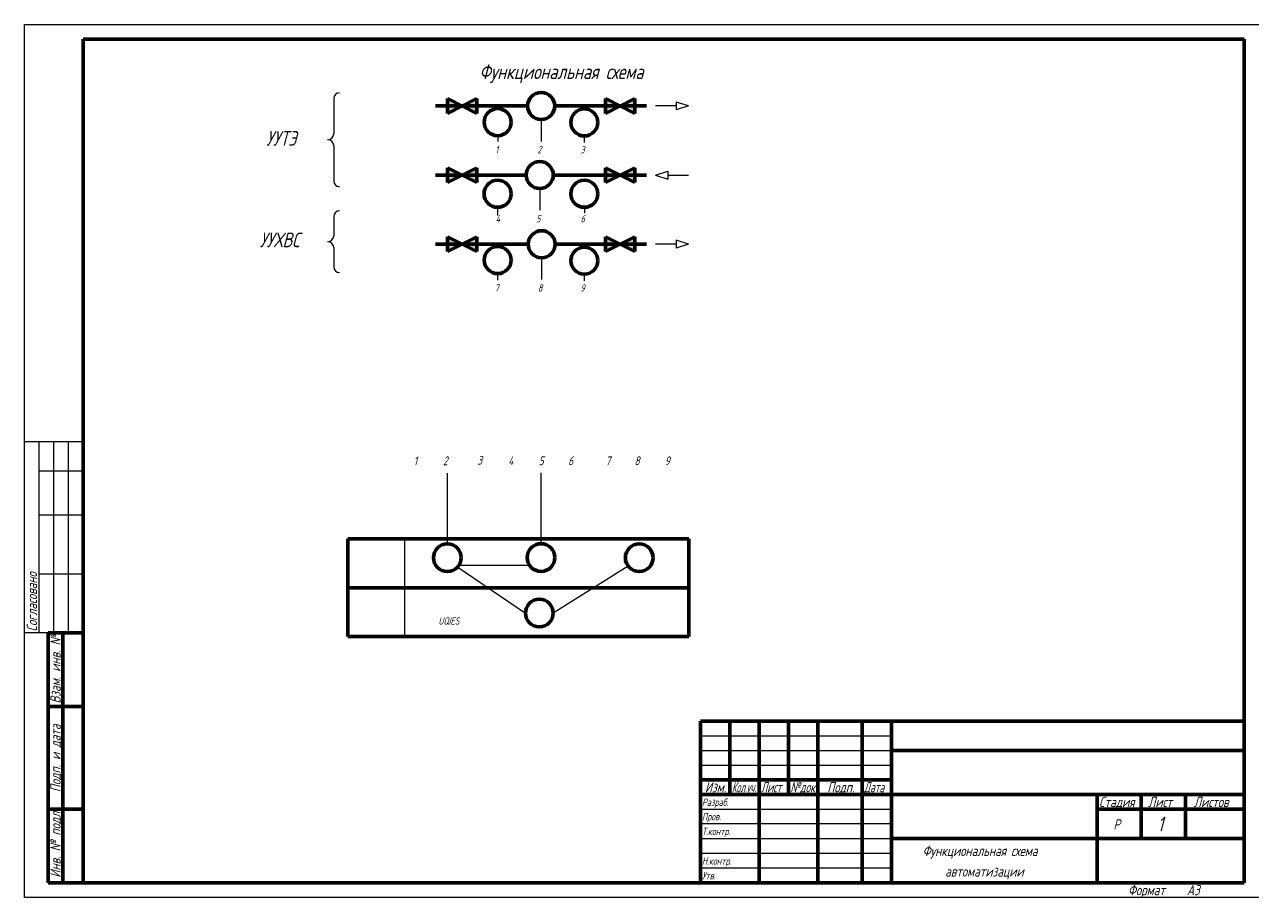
# Model space of a CAD drawing. Header units: millimetres. Extents: x 0 to 840, y 0 to 297.
# Tile 1 of 4: x 0 to 418, y 0 to 297. Entities that reach past the tile are written whole.
import ezdxf

# ---------------------------------------------------------------- set-up
doc = ezdxf.new("R2010")
doc.units = ezdxf.units.MM
doc.linetypes.add('K5LT_BASIC', pattern=[0])
doc.linetypes.add('K5LT_THIN', pattern=[0])
doc.layers.add('Системный слой', color=7, linetype='Continuous')
doc.styles.add('KTEXTSTYLE', font='GOST_AU.SHX', dxfattribs={"width": 0.96, "height": 5})

# ---------------------------------------------------------------- blocks, each defined once
blk = doc.blocks.new('U13')
at = {"layer": 'Системный слой', "true_color": 0xffffff}
h = blk.add_hatch(color=7, dxfattribs=at)
h.paths.add_polyline_path([(143.8990161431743, 271.7853387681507), (143.8990161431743, 269.2853387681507), (143.8990161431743, 266.7853387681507), (148.8990161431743, 269.2853387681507)])
h.paths.add_polyline_path([(153.8990161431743, 271.7853387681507), (148.8990161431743, 269.2853387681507), (153.8990161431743, 266.7853387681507)])
at = {"layer": 'Системный слой', "color": 5, "linetype": 'K5LT_BASIC', "lineweight": 60, "true_color": 0x0000ff}
for p, q in [((143.8990161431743, 269.2853387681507), (143.8990161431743, 271.7853387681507)), ((143.8990161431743, 271.7853387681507), (153.8990161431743, 266.7853387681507)), ((153.8990161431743, 271.7853387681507), (143.8990161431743, 266.7853387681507)), ((153.8990161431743, 266.7853387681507), (153.8990161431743, 271.7853387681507)), ((143.8990161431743, 266.7853387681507), (143.8990161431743, 269.2853387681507))]:
    blk.add_line(p, q, dxfattribs=at)
blk = doc.blocks.new('U14')
at = {"layer": 'Системный слой', "color": 7, "linetype": 'K5LT_THIN', "lineweight": 18}
for p, q in [((221.7098877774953, 269.2853387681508), (214.6850985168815, 269.2853387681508)), ((225.903837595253, 269.2853387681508), (221.7098877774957, 270.6360913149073)), ((221.7098877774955, 270.6360913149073), (221.7098877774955, 267.9345862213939)), ((225.903837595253, 269.2853387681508), (221.7098877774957, 267.9345862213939))]:
    blk.add_line(p, q, dxfattribs=at)
blk = doc.blocks.new('U15')
at = {"layer": 'Системный слой', "color": 7, "linetype": 'K5LT_THIN', "lineweight": 18}
for p, q in [((214.6850985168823, 245.7880441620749), (218.8790483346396, 247.1387967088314)), ((218.8790483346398, 247.1387967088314), (218.8790483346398, 244.437291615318)), ((214.6850985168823, 245.7880441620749), (218.8790483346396, 244.437291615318)), ((218.87904833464, 245.7880441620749), (225.9038375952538, 245.7880441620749))]:
    blk.add_line(p, q, dxfattribs=at)
blk = doc.blocks.new('U16')
at = {"layer": 'Системный слой', "color": 7, "linetype": 'K5LT_THIN', "lineweight": 18}
for p, q in [((221.7098877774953, 222.2361786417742), (214.6850985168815, 222.2361786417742)), ((225.903837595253, 222.2361786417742), (221.7098877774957, 223.5869311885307)), ((221.7098877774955, 223.5869311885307), (221.7098877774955, 220.8854260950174)), ((225.903837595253, 222.2361786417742), (221.7098877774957, 220.8854260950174))]:
    blk.add_line(p, q, dxfattribs=at)
blk = doc.blocks.new('U17')
at = {"layer": 'Системный слой', "true_color": 0xffffff}
h = blk.add_hatch(color=7, dxfattribs=at)
h.paths.add_polyline_path([(207.6850985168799, 271.7853387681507), (202.6850985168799, 269.2853387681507), (207.6850985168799, 266.7853387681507), (207.6850985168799, 269.2853387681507)])
h.paths.add_polyline_path([(197.6850985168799, 271.7853387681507), (197.6850985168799, 266.7853387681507), (202.6850985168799, 269.2853387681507)])
at = {"layer": 'Системный слой', "color": 5, "linetype": 'K5LT_BASIC', "lineweight": 60, "true_color": 0x0000ff}
for p, q in [((207.6850985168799, 271.7853387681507), (197.6850985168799, 266.7853387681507)), ((197.6850985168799, 266.7853387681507), (197.6850985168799, 271.7853387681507)), ((197.6850985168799, 271.7853387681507), (207.6850985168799, 266.7853387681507)), ((207.6850985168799, 269.2853387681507), (207.6850985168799, 271.7853387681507)), ((207.6850985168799, 266.7853387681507), (207.6850985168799, 269.2853387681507))]:
    blk.add_line(p, q, dxfattribs=at)
blk = doc.blocks.new('U18')
at = {"layer": 'Системный слой', "true_color": 0xffffff}
h = blk.add_hatch(color=7, dxfattribs=at)
h.paths.add_polyline_path([(143.8990161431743, 248.2880441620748), (143.8990161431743, 245.7880441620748), (143.8990161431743, 243.2880441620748), (148.8990161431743, 245.7880441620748)])
h.paths.add_polyline_path([(153.8990161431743, 248.2880441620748), (148.8990161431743, 245.7880441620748), (153.8990161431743, 243.2880441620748)])
at = {"layer": 'Системный слой', "color": 5, "linetype": 'K5LT_BASIC', "lineweight": 60, "true_color": 0x0000ff}
for p, q in [((143.8990161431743, 245.7880441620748), (143.8990161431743, 248.2880441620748)), ((143.8990161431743, 248.2880441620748), (153.8990161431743, 243.2880441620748)), ((153.8990161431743, 248.2880441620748), (143.8990161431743, 243.2880441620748)), ((153.8990161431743, 243.2880441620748), (153.8990161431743, 248.2880441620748)), ((143.8990161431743, 243.2880441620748), (143.8990161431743, 245.7880441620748))]:
    blk.add_line(p, q, dxfattribs=at)
blk = doc.blocks.new('U19')
at = {"layer": 'Системный слой', "true_color": 0xffffff}
h = blk.add_hatch(color=7, dxfattribs=at)
h.paths.add_polyline_path([(143.8990161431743, 224.7361786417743), (143.8990161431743, 222.2361786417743), (143.8990161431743, 219.7361786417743), (148.8990161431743, 222.2361786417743)])
h.paths.add_polyline_path([(153.8990161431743, 224.7361786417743), (148.8990161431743, 222.2361786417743), (153.8990161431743, 219.7361786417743)])
at = {"layer": 'Системный слой', "color": 5, "linetype": 'K5LT_BASIC', "lineweight": 60, "true_color": 0x0000ff}
for p, q in [((143.8990161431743, 222.2361786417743), (143.8990161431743, 224.7361786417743)), ((143.8990161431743, 224.7361786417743), (153.8990161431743, 219.7361786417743)), ((153.8990161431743, 224.7361786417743), (143.8990161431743, 219.7361786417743)), ((143.8990161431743, 219.7361786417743), (143.8990161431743, 222.2361786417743)), ((153.8990161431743, 219.7361786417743), (153.8990161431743, 224.7361786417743))]:
    blk.add_line(p, q, dxfattribs=at)
blk = doc.blocks.new('U20')
at = {"layer": 'Системный слой', "true_color": 0xffffff}
h = blk.add_hatch(color=7, dxfattribs=at)
h.paths.add_polyline_path([(197.6850985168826, 224.7361786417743), (197.6850985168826, 222.2361786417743), (197.6850985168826, 219.7361786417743), (202.6850985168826, 222.2361786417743)])
h.paths.add_polyline_path([(207.6850985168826, 224.7361786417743), (202.6850985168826, 222.2361786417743), (207.6850985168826, 219.7361786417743)])
at = {"layer": 'Системный слой', "color": 5, "linetype": 'K5LT_BASIC', "lineweight": 60, "true_color": 0x0000ff}
for p, q in [((197.6850985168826, 222.2361786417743), (197.6850985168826, 224.7361786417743)), ((197.6850985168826, 224.7361786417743), (207.6850985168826, 219.7361786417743)), ((207.6850985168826, 224.7361786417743), (197.6850985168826, 219.7361786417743)), ((197.6850985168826, 219.7361786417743), (197.6850985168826, 222.2361786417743)), ((207.6850985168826, 219.7361786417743), (207.6850985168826, 224.7361786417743))]:
    blk.add_line(p, q, dxfattribs=at)
blk = doc.blocks.new('U21')
at = {"layer": 'Системный слой', "true_color": 0xffffff}
h = blk.add_hatch(color=7, dxfattribs=at)
h.paths.add_polyline_path([(197.6850985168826, 248.2880441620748), (197.6850985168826, 245.7880441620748), (197.6850985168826, 243.2880441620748), (202.6850985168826, 245.7880441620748)])
h.paths.add_polyline_path([(207.6850985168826, 248.2880441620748), (202.6850985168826, 245.7880441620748), (207.6850985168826, 243.2880441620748)])
at = {"layer": 'Системный слой', "color": 5, "linetype": 'K5LT_BASIC', "lineweight": 60, "true_color": 0x0000ff}
for p, q in [((197.6850985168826, 245.7880441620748), (197.6850985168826, 248.2880441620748)), ((197.6850985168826, 248.2880441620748), (207.6850985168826, 243.2880441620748)), ((207.6850985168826, 248.2880441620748), (197.6850985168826, 243.2880441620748)), ((207.6850985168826, 243.2880441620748), (207.6850985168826, 248.2880441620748)), ((197.6850985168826, 243.2880441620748), (197.6850985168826, 245.7880441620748))]:
    blk.add_line(p, q, dxfattribs=at)
blk = doc.blocks.new('U33')
at = {"layer": 'Системный слой', "color": 7, "linetype": 'K5LT_THIN', "lineweight": 18}
for p, q in [((105.1975499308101, 271.8033153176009), (105.1975499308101, 259.8033153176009)), ((105.1975499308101, 255.8033153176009), (105.1975499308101, 243.8033153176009))]:
    blk.add_line(p, q, dxfattribs=at)
for centre, start, end in [((107.1975499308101, 271.8033153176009), 90, 180), ((103.1975499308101, 259.8033153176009), 270, 0), ((103.1975499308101, 255.8033153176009), 0, 90), ((107.1975499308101, 243.8033153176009), 180, 270)]:
    blk.add_arc(centre, 2, start, end, dxfattribs=at)
blk = doc.blocks.new('U34')
at = {"layer": 'Системный слой', "color": 7, "linetype": 'K5LT_THIN', "lineweight": 18}
for p, q in [((105.1975499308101, 231.6354729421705), (105.1975499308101, 225.1109895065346)), ((105.1975499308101, 221.1109895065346), (105.1975499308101, 214.5865060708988))]:
    blk.add_line(p, q, dxfattribs=at)
for centre, start, end in [((107.1975499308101, 231.6354729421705), 90, 180), ((103.1975499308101, 225.1109895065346), 270, 0), ((103.1975499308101, 221.1109895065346), 0, 90), ((107.1975499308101, 214.5865060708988), 180, 270)]:
    blk.add_arc(centre, 2, start, end, dxfattribs=at)

msp = doc.modelspace()

# ---------------------------------------------------------------- linework, layer by layer
at = {"color": 7, "linetype": 'K5LT_THIN', "lineweight": 18}
for p, q in [((0, 0), (0, 297)), ((0, 297), (420, 297)), ((20, 155), (3.980102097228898e-15, 155)), ((5, 90), (5.000000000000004, 155)), ((10, 90), (10, 155)), ((15, 90), (15, 155)), ((20, 145), (5.000000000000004, 145)), ((20, 130), (5.000000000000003, 130)), ((20, 110), (5.000000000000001, 110)), ((20, 90), (0, 90)), ((230, 55), (295, 55)), ((230, 50), (295, 50)), ((230, 45), (295, 45)), ((230, 30), (295, 30)), ((230, 25.18458557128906), (295, 25.18458557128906)), ((230, 20), (295, 20)), ((230, 15), (295, 15)), ((230, 10), (295, 10)), ((420, 0), (0, 0))]:
    msp.add_line(p, q, dxfattribs=at)
at = {"color": 5, "linetype": 'K5LT_BASIC', "lineweight": 60, "true_color": 0x0000ff}
for p, q in [((20, 5), (20, 292)), ((20, 292), (415, 292)), ((415, 292), (415, 5)), ((8, 5.000000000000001), (8.000000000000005, 90)), ((20.00000000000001, 90), (8.000000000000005, 90)), ((13, 5.000000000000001), (13.00000000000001, 90)), ((20, 65), (8.000000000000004, 65)), ((230, 60), (415, 60)), ((230, 5), (230, 60)), ((240, 55), (240, 60)), ((250, 5), (250, 60)), ((260, 55), (260, 60)), ((270, 5), (270, 60)), ((285, 5), (285, 60)), ((295, 5), (295, 60)), ((240, 50), (240, 55)), ((260, 50), (260, 55)), ((240, 45), (240, 50)), ((260, 45), (260, 50)), ((295, 50), (365, 50)), ((365, 50), (415, 50)), ((240, 40), (240, 45)), ((260, 40), (260, 45)), ((230, 40), (250, 40)), ((240, 35), (240, 40)), ((250, 40), (270, 40)), ((260, 35), (260, 40)), ((270, 40), (285, 40)), ((285, 40), (295, 40)), ((230, 35), (250, 35)), ((250, 35), (270, 35)), ((270, 35), (285, 35)), ((285, 35), (295, 35)), ((295, 35), (365, 35)), ((365, 35), (415, 35)), ((365, 20), (365, 35)), ((380, 20), (380, 35)), ((395, 20), (395, 35)), ((20, 30), (8.000000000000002, 30)), ((365, 30), (380, 30)), ((380, 30), (395, 30)), ((395, 30), (415, 30)), ((295, 20), (365, 20)), ((365, 5), (365, 20)), ((365, 20), (415, 20)), ((20, 5), (8, 5.000000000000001)), ((415, 5), (20, 5))]:
    msp.add_line(p, q, dxfattribs=at)
at = {"layer": 'Системный слой', "color": 5, "linetype": 'K5LT_BASIC', "lineweight": 60, "true_color": 0x0000ff}
for p, q in [((139.8990161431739, 269.2853387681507), (171.1845308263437, 269.2853387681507)), ((139.8990161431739, 269.2853387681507), (171.1845308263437, 269.2853387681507)), ((180.3995838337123, 269.2853387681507), (211.6850985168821, 269.2853387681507)), ((139.8990161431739, 245.7880441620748), (170.7046107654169, 245.7880441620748)), ((179.9196637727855, 245.7880441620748), (211.6850985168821, 245.7880441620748)), ((139.8990161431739, 222.2361786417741), (171.357303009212, 222.2361786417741)), ((180.5723560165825, 222.2361786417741), (211.6850985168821, 222.2361786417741)), ((110, 122), (226, 122)), ((110, 122), (110, 88.76149135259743)), ((226, 122), (226, 88.76149135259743)), ((110, 105.2852321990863), (226, 105.2852321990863)), ((110, 88.76149135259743), (226, 88.76149135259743))]:
    msp.add_line(p, q, dxfattribs=at)
at = {"layer": 'Системный слой', "color": 7, "linetype": 'K5LT_THIN', "lineweight": 18}
for p, q in [((175.7920573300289, 264.677812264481), (175.7920573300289, 257.2403386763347)), ((161.0144702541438, 259.1748497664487), (161.0144702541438, 257.1748497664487)), ((190.4838465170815, 259.0872421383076), (190.4838465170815, 256.8490882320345)), ((175.3121372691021, 241.1805176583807), (175.3121372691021, 233.8865335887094)), ((160.9691912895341, 234.8028768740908), (160.9691912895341, 232.0099769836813)), ((190.5074639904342, 234.8028768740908), (190.5074639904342, 232.778496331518)), ((175.9648295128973, 217.6286521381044), (175.9648295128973, 210.1911785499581)), ((160.9059975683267, 212.0380820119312), (160.9059975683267, 210.0380820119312)), ((190.4838465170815, 212.0380820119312), (190.4838465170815, 209.799928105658)), ((143.8865885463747, 120.2747120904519), (143.8865885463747, 144.339546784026)), ((175.7658390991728, 120.3438197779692), (175.7658390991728, 144.4086544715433)), ((129.3279775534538, 122), (129.3279775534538, 88.76149135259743)), ((147.860573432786, 113.0301424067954), (171.8367458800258, 113.0301424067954)), ((147.3883499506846, 112.4092324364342), (170.45422616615, 96.73875467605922)), ((205.4517842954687, 112.6630983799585), (179.8787121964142, 96.73875467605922))]:
    msp.add_line(p, q, dxfattribs=at)
at = {"layer": 'Системный слой', "color": 5, "linetype": 'K5LT_BASIC', "lineweight": 60, "true_color": 0x0000ff}
for centre, radius in [((175.7920573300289, 269.2853387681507), 4.607526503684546), ((161.0144702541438, 263.7823762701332), 4.607526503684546), ((190.4838465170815, 263.6947686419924), 4.607526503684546), ((175.3121372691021, 245.7880441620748), 4.607526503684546), ((160.9691912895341, 239.4104033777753), 4.607526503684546), ((190.5074639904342, 239.4104033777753), 4.607526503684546), ((175.9648295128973, 222.2361786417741), 4.607526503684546), ((161.0144702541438, 216.8493380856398), 4.607526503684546), ((190.4838465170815, 216.6456085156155), 4.607526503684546), ((143.8865885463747, 115.5624690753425), 4.712243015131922), ((175.7658390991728, 115.6315767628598), 4.712243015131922), ((209.1664691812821, 115.5624690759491), 4.712243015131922), ((175.1664691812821, 96.73875467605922), 4.712243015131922)]:
    msp.add_circle(centre, radius, dxfattribs=at)

# ---------------------------------------------------------------- block references
at = {"layer": 'Системный слой'}
for name in ['U33', 'U13', 'U17', 'U14', 'U18', 'U21', 'U15', 'U34', 'U19', 'U20', 'U16']:
    msp.add_blockref(name, (0, 0), dxfattribs=at)

# ---------------------------------------------------------------- texts
at = {"color": 7, "char_height": 2.5, "attachment_point": 1, "rotation": 90, "style": 'KTEXTSTYLE'}
for s, insert in [('\\H3.5;\\W0.965;\\Q15;\\Q15;Согласовано', (0.7733259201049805, 90.5)), ('\\H3.5;\\W0.965;\\Q15;\\Q15;Взам. инв. №', (8.773325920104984, 65.98201179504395)), ('\\H3.5;\\W0.965;\\Q15;\\Q15;Подп. и дата', (8.773325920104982, 35.79680347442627)), ('\\H3.5;\\W0.965;\\Q15;\\Q15;Инв. № подл.', (8.77332592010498, 6.711615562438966))]:
    msp.add_mtext(s, dxfattribs=dict(at, insert=insert))
at = {"color": 7, "char_height": 2.5, "attachment_point": 1, "style": 'KTEXTSTYLE'}
for s, insert in [('\\H3.5;\\W0.965;\\Q15;\\Q15;Изм.', (231.5273439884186, 39.2266731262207)), ('\\H3.5;\\W0.965;\\Q15;\\Q15;\\W0.735;Кол.уч.', (240.6510105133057, 39.2266731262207)), ('\\H3.5;\\W0.965;\\Q15;\\Q15;\\W0.816;Лист', (250.5979795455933, 39.2266731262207)), ('\\H3.5;\\W0.965;\\Q15;\\Q15;\\W0.859;№док.', (260.5693683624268, 39.2266731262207)), ('\\H3.5;\\W0.965;\\Q15;\\Q15;Подп.', (273.1476039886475, 39.2266731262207)), ('\\H3.5;\\W0.965;\\Q15;\\Q15;\\W0.816;Дата', (285.5979795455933, 39.2266731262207)), ('\\H3.5;\\W0.965;\\Q15;\\Q15;\\H2.50;Разраб.', (230.5, 33.63333702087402)), ('\\H3.5;\\W0.965;\\Q15;\\Q15;Стадия', (365.6585216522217, 34.2266731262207)), ('\\H3.5;\\W0.965;\\Q15;\\Q15;Лист', (382.3253960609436, 34.2266731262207)), ('\\H3.5;\\W0.965;\\Q15;\\Q15;Листов', (397.880708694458, 34.2266731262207)), ('\\H3.5;\\W0.965;\\Q15;\\Q15;\\H2.50;Пров.', (230.5, 28.72563171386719)), ('\\H3.5;\\W0.965;\\Q15;\\Q15;Р', (370.5202398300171, 26.57667541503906)), ('\\H3.5;\\W0.965;\\Q15;\\Q15;\\H5.00;1', (385.5316667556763, 27.46667861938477)), ('\\H3.5;\\W0.965;\\Q15;\\Q15;\\H2.50;Т.контр.', (230.5, 23.72563552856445)), ('\\H3.5;\\W0.965;\\Q15;\\Q15;Функциональная схема', (305.6100330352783, 17.57667541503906)), ('\\H3.5;\\W0.965;\\Q15;\\Q15;\\H2.50;Н.контр.', (230.5, 13.63334274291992)), ('\\H3.5;\\W0.965;\\Q15;\\Q15;\\H2.50;Утв.', (230.5, 8.633342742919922)), ('\\H3.5;\\W0.965;\\Q15;\\Q15;автоматизации', (313.2498779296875, 10.57667541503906)), ('\\H3.5;\\W0.965;\\Q15;\\Q15;Формат', (375.5, 4.22667407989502)), ('\\H3.5;\\W0.965;\\Q15;\\Q15;A3', (395.5, 4.22667407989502))]:
    msp.add_mtext(s, dxfattribs=dict(at, insert=insert))
at = {"layer": 'Системный слой', "color": 7, "char_height": 2.5, "attachment_point": 1, "style": 'KTEXTSTYLE'}
for s, insert in [('\\H3.5;\\W0.965;\\Q15;\\Q15;\\H5.00;Функциональная схема', (154.7694962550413, 283.4504073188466)), ('\\H3.5;\\W0.965;\\Q15;\\Q15;\\H5.00;УУТЭ', (82.22547991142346, 260.7883132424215)), ('\\H3.5;\\W0.965;\\Q15;\\Q15;\\H2.50;1', (160.1814904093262, 255.6804235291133)), ('\\H3.5;\\W0.965;\\Q15;\\Q15;\\H2.50;2', (174.5212898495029, 255.6804235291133)), ('\\H3.5;\\W0.965;\\Q15;\\Q15;\\H2.50;3', (189.1474392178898, 255.6804235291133)), ('\\H3.5;\\W0.965;\\Q15;\\Q15;\\H2.50;4', (160.3300741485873, 232.1831289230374)), ('\\H3.5;\\W0.965;\\Q15;\\Q15;\\H2.50;5', (174.0946452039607, 232.1831289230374)), ('\\H3.5;\\W0.965;\\Q15;\\Q15;\\H2.50;6', (189.2276658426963, 232.1604892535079)), ('\\H3.5;\\W0.965;\\Q15;\\Q15;\\H5.00;УУХВС', (80.02957969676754, 226.2208717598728)), ('\\H3.5;\\W0.965;\\Q15;\\Q15;\\H2.50;7', (159.9854100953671, 208.6312634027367)), ('\\H3.5;\\W0.965;\\Q15;\\Q15;\\H2.50;8', (174.694062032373, 208.6312634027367)), ('\\H3.5;\\W0.965;\\Q15;\\Q15;\\H2.50;9', (189.1474392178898, 208.6312634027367)), ('\\H3.5;\\W0.965;\\Q15;\\Q15;\\H3.00;1', (132.4289784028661, 150.0467171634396)), ('\\H3.5;\\W0.965;\\Q15;\\Q15;\\H3.00;2', (142.379897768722, 150.0467171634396)), ('\\H3.5;\\W0.965;\\Q15;\\Q15;\\H3.00;3', (154.0801766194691, 150.2342887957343)), ('\\H3.5;\\W0.965;\\Q15;\\Q15;\\H3.00;4', (164.5771123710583, 150.0467171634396)), ('\\H3.5;\\W0.965;\\Q15;\\Q15;\\H3.00;5', (174.949511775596, 150.0467171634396)), ('\\H3.5;\\W0.965;\\Q15;\\Q15;\\H3.00;6', (184.9841290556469, 150.0467171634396)), ('\\H3.5;\\W0.965;\\Q15;\\Q15;\\H3.00;7', (197.7118778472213, 150.0467171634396)), ('\\H3.5;\\W0.965;\\Q15;\\Q15;\\H3.00;8', (207.5256828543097, 150.0467171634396)), ('\\H3.5;\\W0.965;\\Q15;\\Q15;\\H3.00;9', (217.8475666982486, 150.0467171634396))]:
    msp.add_mtext(s, dxfattribs=dict(at, insert=insert))
at = {"layer": 'Системный слой', "color": 7, "insert": (140.805246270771, 95.30540294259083), "char_height": 2.5, "attachment_point": 1, "rotation": 0.017933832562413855, "style": 'KTEXTSTYLE'}
msp.add_mtext('\\H3.5;\\W0.965;\\Q15;\\Q15;\\H2.50;UQIES', dxfattribs=at)

doc.saveas('drawing.dxf')
